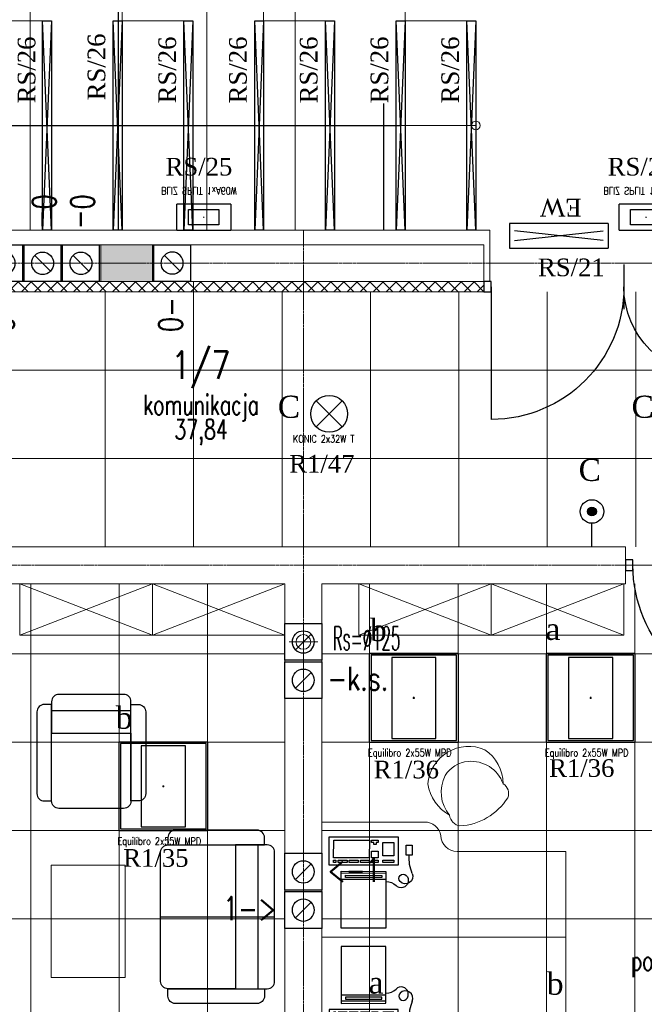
# Model space of a CAD drawing. Header units: centimetres. Extents: x 88729 to 133553, y -16225 to 14174.
# Tile 70 of 231: x 91596 to 92020, y -9076 to -8408. Entities that reach past the tile are written whole.
import ezdxf
from ezdxf.enums import TextEntityAlignment as Align

# ---------------------------------------------------------------- set-up
doc = ezdxf.new("R2010")
doc.units = ezdxf.units.CM
doc.linetypes.add('CENTER2', pattern=[1.125, 0.75, -0.125, 0.125, -0.125])
for name, color, linetype in [('0-BLOKI', 252, 'Continuous'), ('A-MEBLE', 252, 'Continuous'), ('A-OS', 252, 'CENTER2'), ('A-rdzenie zelbetowe', 252, 'Continuous'), ('A-SCIANY', 252, 'Continuous'), ('A-SUFITY', 252, 'Continuous'), ('A-WID', 252, 'Continuous'), ('B-IWE', 252, 'Continuous'), ('B-IWE-KAN', 252, 'Continuous'), ('E_Istn', 170, 'Continuous'), ('E_opisy siły', 5, 'Continuous'), ('E_oswietlenie-opis2', 1, 'Continuous'), ('E_PODKLAD', 7, 'Continuous'), ('E_siła', 5, 'Continuous'), ('klinkier', 252, 'Continuous'), ('mat', 252, 'Continuous'), ('R-MET-DRZ', 252, 'Continuous'), ('R-MET-IWE', 252, 'Continuous'), ('R-MET-POM-OPIS', 252, 'Continuous'), ('R-MET-POM-OPIS-NR', 252, 'Continuous'), ('R-MET-POM-OPIS-POM', 252, 'Continuous'), ('RLX_L_9242650+6100', 3, 'Continuous'), ('rz_wentylacja', 252, 'Continuous'), ('S-DRZ-', 252, 'Continuous'), ('S-DRZ-O', 252, 'Continuous'), ('S-DRZ-SKRZYD', 252, 'Continuous'), ('S-DRZ-WEGAR', 252, 'Continuous')]:
    doc.layers.add(name, color=color, linetype=linetype)
for name, color, linetype, lineweight in [('B-IWE-KS', 252, 'Continuous', 20), ('E_Istn_pozostaje', 132, 'Continuous', 25), ('rz_zelbet', 252, 'Continuous', 20)]:
    doc.layers.add(name, color=color, linetype=linetype, lineweight=lineweight)
doc.styles.add('MET_POM', font='simplex.shx')
doc.styles.add('MM_050', font='romans.shx', dxfattribs={"width": 0.8, "height": 16})
doc.styles.add('old', font='BOOKOS.TTF')
doc.styles.get("Standard").update_dxf_attribs({"font": 'txt.shx'})

# ---------------------------------------------------------------- blocks, each defined once
blk = doc.blocks.new('RLX__0058834')
at = {"ltscale": 0.1}
for p, q in [((30, 30), (-30, 30)), ((-30, -30), (-30, 30)), ((30, 30), (30, -30)), ((-0.6, 0), (0, 0)), ((0, -0.6), (0, 0.6)), ((0, 0), (0.6, 0)), ((-30, -30), (30, -30))]:
    blk.add_line(p, q, dxfattribs=at)
for points in [[(-29, -29), (29, -29), (29, 29), (-29, 29)], [(-15, -27.5), (15, -27.5), (15, 27.5), (-15, 27.5)]]:
    blk.add_lwpolyline(points, close=True, dxfattribs=at)
at = {"ltscale": 0.1, "insert": (-31.14, -34.7), "char_height": 5, "width": 78.549, "attachment_point": 1, "style": 'MM_050'}
blk.add_mtext('Equilibro 2x55W MPD', dxfattribs=at)
at = {"ltscale": 0.1, "flags": 9}
blk.add_attdef('RLXLUM', (0, 0), '', height=0.1, dxfattribs=at)
blk = doc.blocks.new('RLX__5842.P142.7_42W')
at = {"ltscale": 0.1}
for p, q in [((8.8, 18.35), (-8.8, 18.35)), ((-8.8, -18.35), (-8.8, 18.35)), ((8.8, 18.35), (8.8, -18.35)), ((-0.18, 0), (0, 0)), ((0, -0.18), (0, 0.18)), ((0, 0), (0.18, 0)), ((-8.8, -18.35), (8.8, -18.35))]:
    blk.add_line(p, q, dxfattribs=at)
blk.add_lwpolyline([(-5.24, -10.57), (5.24, -10.57), (5.24, 10.21), (-5.24, 10.21)], close=True, dxfattribs=at)
at = {"ltscale": 0.1, "insert": (15.36, -28.96), "char_height": 5, "width": 64.0609, "attachment_point": 1, "rotation": 90, "style": 'MM_050'}
blk.add_mtext('BLIZ SPLIT 1xA60W', dxfattribs=at)
at = {"ltscale": 0.1, "flags": 9}
blk.add_attdef('RLXLUM', (0, 0), '', height=0.1, dxfattribs=at)
blk = doc.blocks.new('E_łącznik bistabilny IP20')
at = {"linetype": 'Continuous', "ltscale": 0.5}
blk.add_hatch(color=256, dxfattribs=at).paths.add_polyline_path([(-3, 24, 1), (3, 24, 1)])
blk.add_line((0, 0), (0, 16), dxfattribs=at)
for radius in [8, 3]:
    blk.add_circle((0, 24), radius, dxfattribs=at)
at = {"linetype": 'Continuous', "ltscale": 0.5, "style": 'old', "flags": 4}
blk.add_attdef('OBWÓD', (5.88, 29.43), '', height=12, dxfattribs=at)
blk = doc.blocks.new('E_opis siły')
at = {"layer": 'E_siła', "linetype": 'Continuous', "ltscale": 0.5, "style": 'old', "flags": 4}
blk.add_attdef('OBWÓD', (0, 0), '', height=12, dxfattribs=at)
blk = doc.blocks.new('E_piktogramowa ex')
at = {"linetype": 'Continuous', "ltscale": 0.5}
for p, q in [((33.5, 8.43), (-33.5, 8.43)), ((-33.5, -8.23), (-33.5, 8.43)), ((33.5, -8.23), (33.5, 8.43)), ((30.11, 3.33), (-30.11, -3.33)), ((-30.11, 3.33), (30.11, -3.33)), ((-33.5, -8.23), (33.5, -8.23))]:
    blk.add_line(p, q, dxfattribs=at)
at = {"linetype": 'Continuous', "ltscale": 0.5, "style": 'old', "flags": 4}
for tag, p in [('ROZDZ.', (-79.2, -25.58)), ('AWARYJNA', (17.54, -24.96))]:
    blk.add_attdef(tag, p, '', height=12, dxfattribs=at)
blk = doc.blocks.new('E_listwa progowa LARS')
at = {"linetype": 'Continuous'}
for p, q in [((0, -142), (-6.06, 0)), ((0, 0), (-6.06, -142))]:
    blk.add_line(p, q, dxfattribs=at)
blk.add_lwpolyline([(-6.06, 0), (0, 0), (0, -142), (-6.06, -142)], close=True, dxfattribs=at)
at = {"linetype": 'Continuous', "ltscale": 0.5, "style": 'old', "flags": 4}
for tag, p in [('OBWÓD', (-10.6, -126.25)), ('ROZDZ.', (10.03, -145.05)), ('LP', (-10.39, -143.56))]:
    blk.add_attdef(tag, p, '', height=6, rotation=90, dxfattribs=at)
blk = doc.blocks.new('D90-L-DL')
at = {"layer": 'S-DRZ-'}
blk.add_arc((-45, 0), 90, 270, 0, dxfattribs=at)
at = {"layer": 'S-DRZ-O'}
blk.add_line((0, 15.12), (0, -15.12), dxfattribs=at)
at = {"layer": 'S-DRZ-SKRZYD'}
blk.add_line((-45, 0), (-45, -90), dxfattribs=at)
at = {"layer": 'S-DRZ-WEGAR'}
for points in [[(-50, -3.5), (-45, -3.5), (-45, 3.5), (-50, 3.5)], [(45, 3.5), (50, 3.5), (50, -3.5), (45, -3.5)]]:
    blk.add_lwpolyline(points, close=True, dxfattribs=at)
blk = doc.blocks.new('KANAP_1')
blk.add_line((-26.92, 71.19), (26.92, 71.19))
for points in [[(-26.92, 55.92), (-26.92, 77.38, -0.414214), (-21.92, 82.38), (21.92, 82.38, -0.414214), (26.92, 77.38), (26.92, 55.92)], [(-26.92, 75.48), (-31.92, 75.48, 0.414214), (-36.92, 70.48), (-36.92, 15, 0.414214), (-31.92, 10), (-26.92, 10)], [(26.92, 75.48), (31.92, 75.48, -0.414214), (36.92, 70.48), (36.92, 15, -0.414214), (31.92, 10), (26.92, 10)], [(26.92, 10), (26.92, 55.92), (-26.92, 55.92), (-26.92, 10, 0.414214), (-21.92, 5), (21.92, 5, 0.414214)]]:
    blk.add_lwpolyline(points, format="xyb", close=True)
blk = doc.blocks.new('KANAP_2')
for p, q in [((0, 5), (0, 82.38)), ((-48.83, 71.19), (48.83, 71.19))]:
    blk.add_line(p, q)
for points in [[(-48.83, 55.92), (-48.83, 77.38, -0.414214), (-43.83, 82.38), (43.83, 82.38, -0.414214), (48.83, 77.38), (48.83, 55.92)], [(-48.83, 75.48), (-53.83, 75.48, 0.414214), (-58.83, 70.48), (-58.83, 15, 0.414214), (-53.83, 10), (-48.83, 10)], [(48.83, 75.48), (53.83, 75.48, -0.414214), (58.83, 70.48), (58.83, 15, -0.414214), (53.83, 10), (48.83, 10)], [(48.83, 10), (48.83, 55.92), (-48.83, 55.92), (-48.83, 10, 0.414214), (-43.83, 5), (43.83, 5, 0.414214)]]:
    blk.add_lwpolyline(points, format="xyb", close=True)
blk = doc.blocks.new('kom')
at = {"layer": '0-BLOKI', "linetype": 'Continuous'}
for p, q in [((0, 0), (0, -35)), ((27.5, 0), (0, 0)), ((27.5, -35), (27.5, 0)), ((27.5, -30), (0, -30)), ((27.5, -33.75), (0, -33.75)), ((0, -35), (27.5, -35)), ((2.5, -31.25), (2.5, -32.5)), ((25, -31.25), (2.5, -31.25)), ((2.5, -32.5), (25, -32.5)), ((25, -32.5), (25, -31.25)), ((35, -38.75), (-7.5, -38.75)), ((-7.5, -38.75), (-7.5, -56.25)), ((-4.75005, -40.5), (-4.75005, -41.875)), ((-3.37495, -40.5), (-4.75005, -40.5)), ((-4.75005, -41.875), (-3.37495, -41.875)), ((-3.37495, -41.875), (-3.37495, -40.5)), ((-1.999975, -40.5), (-1.999975, -41.875)), ((3.50005, -40.5), (-1.999975, -40.5)), ((-1.999975, -41.875), (3.50005, -41.875)), ((3.50005, -41.875), (3.50005, -40.5)), ((4.875025, -40.5), (4.875025, -41.875)), ((10.37505, -40.5), (4.875025, -40.5)), ((4.875025, -41.875), (10.37505, -41.875)), ((10.37505, -41.875), (10.37505, -40.5)), ((11.750025, -40.5), (11.750025, -41.875)), ((17.25005, -40.5), (11.750025, -40.5)), ((11.750025, -41.875), (17.25005, -41.875)), ((17.25005, -41.875), (17.25005, -40.5)), ((18.625025, -40.5), (18.625025, -41.875)), ((22.74995, -40.5), (18.625025, -40.5)), ((18.625025, -41.875), (22.74995, -41.875)), ((22.74995, -41.875), (22.74995, -40.5)), ((25.500025, -40.5), (25.500025, -41.875)), ((32.375025, -40.5), (25.500025, -40.5)), ((25.500025, -41.875), (32.375025, -41.875)), ((32.375025, -41.875), (32.375025, -40.5)), ((35, -56.25), (35, -38.75)), ((17.25005, -43.25), (-4.75005, -43.25)), ((-4.75005, -43.25), (-4.75005, -54.25)), ((17.25005, -54.25), (17.25005, -43.25)), ((18.625025, -43.25), (18.625025, -47.375)), ((22.74995, -43.25), (18.625025, -43.25)), ((18.625025, -47.375), (22.74995, -47.375)), ((22.74995, -47.375), (22.74995, -43.25)), ((25.500025, -44.625), (25.500025, -52.875)), ((32.375025, -44.625), (25.500025, -44.625)), ((32.375025, -52.875), (32.375025, -44.625)), ((40, -45), (40, -51.25)), ((43.75, -45), (40, -45)), ((43.75, -51.25), (43.75, -45)), ((-4.75005, -54.25), (17.25005, -54.25)), ((18.625025, -52.875), (18.625025, -54.25)), ((20, -52.875), (18.625025, -52.875)), ((18.625025, -54.25), (22.74995, -54.25)), ((20, -51.5), (20, -52.875)), ((21.374975, -51.5), (20, -51.5)), ((21.374975, -52.875), (21.374975, -51.5)), ((22.74995, -52.875), (21.374975, -52.875)), ((22.74995, -54.25), (22.74995, -52.875)), ((25.500025, -52.875), (32.375025, -52.875)), ((40, -51.25), (43.75, -51.25)), ((-7.5, -56.25), (35, -56.25))]:
    blk.add_line(p, q, dxfattribs=at)
for centre, radius, start, end in [((27.810975, -20.465), 8.290617, 267.8504, 315.7529), ((36.91605, -29.334), 4.41988, 314.2465, 135.7529), ((38.149725, -30.60025), 2.65192, 135.7544, 314.2461), ((39.53415, -31.94875), 4.584495, 336.866, 135.754), ((65.9375, -43.22925), 24.127572, 156.8664, 184.209)]:
    blk.add_arc(centre, radius, start, end, dxfattribs=at)
blk = doc.blocks.new('A$C788011A3')
at = {"layer": 'S-DRZ-'}
for centre, radius, start, end in [((5, 15.12), 90, 360, 90), ((155, 15.12), 60.07, 90, 180)]:
    blk.add_arc(centre, radius, start, end, dxfattribs=at)
at = {"layer": 'S-DRZ-O'}
blk.add_line((94.93, 0), (94.93, 30.24), dxfattribs=at)
at = {"layer": 'S-DRZ-SKRZYD'}
for p, q in [((5, 15.12), (5, 105.12)), ((155, 15.12), (155, 75.19))]:
    blk.add_line(p, q, dxfattribs=at)
at = {"layer": 'S-DRZ-WEGAR'}
for points in [[(0, 18.62), (5, 18.62), (5, 11.62), (0, 11.62)], [(155, 18.62), (160, 18.62), (160, 11.62), (155, 11.62)]]:
    blk.add_lwpolyline(points, close=True, dxfattribs=at)
blk = doc.blocks.new('MPOM0239')
at = {"layer": 'R-MET-POM-OPIS', "style": 'MET_POM', "width": 0.7}
for tag, p in [('POS', (0, -0.225)), ('ARE', (0, -0.4898))]:
    blk.add_attdef(tag, text='', height=0.2, dxfattribs=at).set_placement(p, align=Align.CENTER)
at = {"layer": 'R-MET-POM-OPIS', "style": 'MET_POM', "width": 0.7, "flags": 1}
blk.add_attdef('UNI', (0.2464, -0.4898), '', height=0.2, dxfattribs=at)
at = {"layer": 'R-MET-POM-OPIS-NR', "style": 'MET_POM', "width": 0.8}
blk.add_attdef('NR', text='', height=0.2, dxfattribs=at).set_placement((-0.0028, 0.269), align=Align.CENTER)
at = {"layer": 'R-MET-POM-OPIS-POM', "style": 'MET_POM', "width": 0.7}
blk.add_attdef('POM', text='', height=0.2, dxfattribs=at).set_placement((0, 0.0223), align=Align.CENTER)
blk = doc.blocks.new('IWE0W')
at = {"layer": 'B-IWE-KAN'}
blk.add_lwpolyline([(0.854, 0.854, -1), (0.146, 0.146), (0.854, 0.854, 1), (0.146, 0.146)], format="xyb", dxfattribs=at)
blk = doc.blocks.new('IWE0W011')
at = {"layer": 'B-IWE'}
blk.add_lwpolyline([(0, 0), (25, 0), (25, 25), (0, 25), (0, 0)], dxfattribs=at)
at = {"xscale": 15, "yscale": 15, "zscale": 15}
blk.add_blockref('IWE0W', (5, 5), dxfattribs=at)
at = {"layer": 'R-MET-IWE', "width": 0.75}
blk.add_attdef('NR', text='', height=9.5, dxfattribs=at).set_placement((12.5, 37), align=Align.MIDDLE)
blk = doc.blocks.new('IWE-KS')
at = {"layer": 'B-IWE-KS'}
for p, q in [((0, -9.75), (0, 9.75)), ((9.75, 0), (-9.75, 0))]:
    blk.add_line(p, q, dxfattribs=at)
blk.add_circle((0, 0), 5, dxfattribs=at)
at = {"layer": 'R-MET-IWE', "oblique": -180, "text_generation_flag": 6, "width": 0.464286}
blk.add_attdef('NR', text='', height=14.07, rotation=180, dxfattribs=at).set_placement((19.95, -0.12), align=Align.MIDDLE)
blk = doc.blocks.new('A$Ce817dbbb')
at = {"layer": 'klinkier', "lineweight": 9, "ltscale": 0.1}
h = blk.add_hatch(dxfattribs=at)
h.set_pattern_fill('ANSI37', color=252, scale=50, style=0)
h.set_pattern_definition([(45, (-34168.379, 15027.049), (-4.4194174, 4.4194174), []), (135, (-34168.379, 15027.049), (-4.4194174, -4.4194174), [])])
h.paths.add_polyline_path([(386.6, -19058.02), (386.6, -19051.02), (-15.9, -19051.02), (-15.9, -19058.02)])
h.paths.add_polyline_path([(509.1, -19058.02), (509.1, -19051.02), (386.6, -19051.02), (386.6, -19058.02)])
at = {"layer": 'rz_zelbet', "lineweight": 9, "ltscale": 0.1}
h = blk.add_hatch(dxfattribs=at)
h.set_pattern_fill('ANSI33', color=252, scale=40, style=0)
h.set_pattern_definition([(45, (-34168.379, 15027.049), (-7.0710678, 7.0710678), []), (45, (-34161.308, 15027.049), (-7.0710678, 7.0710678), [5, -2.5])])
h.paths.add_polyline_path([(249.1, -19026.02), (284.1, -19026.02), (284.1, -19051.02), (249.1, -19051.02)])
h.paths.add_polyline_path([(669.1, -19026.02), (704.1, -19026.02), (704.1, -19051.02), (669.1, -19051.02)])
h.paths.add_polyline_path([(1089.1, -19026.02), (1124.1, -19026.02), (1124.1, -19051.02), (1089.1, -19051.02)])
h.paths.add_polyline_path([(1314.1, -19026.02), (1349.1, -19026.02), (1349.1, -19051.02), (1314.1, -19051.02)])
h.paths.add_polyline_path([(1509.1, -19026.02), (1544.1, -19026.02), (1544.1, -19051.02), (1509.1, -19051.02)])
at = {"layer": 'A-MEBLE', "color": 252, "lineweight": 9}
for p, q in [((194.1, -19256.02), (284.1, -19291.01)), ((194.1, -19291.01), (284.1, -19256.02)), ((284.1, -19256.02), (374.1, -19291.01)), ((284.1, -19291.01), (374.1, -19256.02)), ((424.1, -19256.02), (514.1, -19291.01)), ((424.1, -19291.01), (514.1, -19256.02)), ((514.1, -19256.02), (604.1, -19291.01)), ((514.1, -19291.01), (604.1, -19256.02))]:
    blk.add_line(p, q, dxfattribs=at)
for points in [[(194.1, -19291.01), (284.1, -19291.01), (284.1, -19256.02), (194.1, -19256.02)], [(284.1, -19291.01), (374.1, -19291.01), (374.1, -19256.02), (284.1, -19256.02)], [(424.1, -19291.01), (514.1, -19291.01), (514.1, -19256.02), (424.1, -19256.02)], [(514.1, -19291.01), (604.1, -19291.01), (604.1, -19256.02), (514.1, -19256.02)], [(265.73, -19446.97), (215.41, -19446.97), (215.41, -19523.24), (265.73, -19523.24)]]:
    blk.add_lwpolyline(points, close=True, dxfattribs=at)
blk.add_lwpolyline([(485.75, -19413.18, 0.331448), (492.77, -19420.45, 0.241566), (525.22, -19401.31, 0.385267), (522.08, -19391.78, 0.335057), (498.33, -19376.59, 0.243388), (482.73, -19386.27, 0.299128), (485.75, -19413.18, -0.225685), (470.97, -19391.87, -0.507488), (509.67, -19368.67, -0.245118), (522.08, -19391.78, -1.134803)], format="xyb", dxfattribs=at)
for points in [[(399.1, -19417.78), (399.1, -19496.02), (564.58, -19496.02), (564.58, -19437.72), (490.87, -19437.72, -0.402244), (479.82, -19427.04), (479.82, -19427.04, 0.360529), (468.87, -19417.78)], [(399.1, -19574.25), (399.1, -19496.02), (564.58, -19496.02), (564.58, -19554.32), (490.87, -19554.32, 0.402244), (479.82, -19565), (479.82, -19565, -0.360529), (468.87, -19574.25)]]:
    blk.add_lwpolyline(points, format="xyb", close=True, dxfattribs=at)
at = {"layer": 'A-OS', "color": 252, "lineweight": 9, "ltscale": 2}
for p, q in [((386.6, -20253.78), (386.6, -19016.02)), ((-2608.23, -19038.52), (3323.95, -19038.52)), ((-2608.23, -19243.52), (3323.95, -19243.52))]:
    blk.add_line(p, q, dxfattribs=at)
at = {"layer": 'A-rdzenie zelbetowe', "color": 252, "lineweight": 9, "ltscale": 0.1}
blk.add_lwpolyline([(249.1, -19026.02), (284.1, -19026.02), (284.1, -19051.02), (249.1, -19051.02)], close=True, dxfattribs=at)
at = {"layer": 'A-SCIANY', "color": 252, "lineweight": 9, "ltscale": 3}
for p, q in [((513.1, -19016.02), (513.1, -19051.02)), ((-15.9, -19058.02), (509.1, -19058.02)), ((605.1, -19231.02), (605.1, -19256.02)), ((-6.9, -19256.02), (374.1, -19256.02)), ((374.1, -19256.02), (374.1, -19891.02)), ((399.1, -19256.02), (399.1, -19274.02)), ((399.1, -19256.02), (399.1, -19891.02)), ((399.1, -19256.02), (417.1, -19256.02)), ((399.1, -19256.02), (605.1, -19256.02))]:
    blk.add_line(p, q, dxfattribs=at)
for points in [[(-129.9, -19011.02), (-3.9, -19011.02), (-3.9, -19016.02), (513.1, -19016.02)], [(-18.9, -19231.02), (605.1, -19231.02)]]:
    blk.add_lwpolyline(points, dxfattribs=at)
at = {"layer": 'A-SUFITY', "lineweight": 0, "ltscale": 0.1}
for p, q in [((201.1, -19016.02), (201.1, -17554.02)), ((321.1, -19016.02), (321.1, -18665.19)), ((381.1, -19016.02), (381.1, -18797.61)), ((312.1, -19051.02), (312.1, -19231.02)), ((252.1, -19058.02), (252.1, -19231.02)), ((372.1, -19058.02), (372.1, -19231.02)), ((432.1, -19058.02), (432.1, -19231.02)), ((492.1, -19058.02), (492.1, -19231.02)), ((552.1, -19058.02), (552.1, -19231.02)), ((612.1, -19058.02), (612.1, -19231.02)), ((1224.1, -19111.02), (-347.9, -19111.02)), ((1224.1, -19171.02), (-347.9, -19171.02)), ((201.6, -19256.02), (201.6, -19891.02)), ((261.6, -19256.02), (261.6, -19891.02)), ((321.6, -19256.02), (321.6, -19891.02)), ((431.52, -19256.02), (431.52, -19891.02)), ((491.52, -19256.02), (491.52, -19891.02)), ((551.52, -19256.02), (551.52, -19891.02)), ((611.52, -19256.02), (611.52, -19891.02)), ((374.1, -19303.52), (-90.9, -19303.52)), ((399.1, -19303.52), (823.93, -19303.52)), ((374.1, -19363.52), (-90.9, -19363.52)), ((399.1, -19363.52), (823.93, -19363.52)), ((374.1, -19423.52), (-90.9, -19423.52)), ((399.1, -19423.52), (823.93, -19423.52)), ((374.1, -19483.52), (-90.9, -19483.52)), ((399.1, -19483.52), (823.93, -19483.52))]:
    blk.add_line(p, q, dxfattribs=at)
at = {"layer": 'A-SUFITY', "ltscale": 0.1}
for p, q in [((261.1, -19016.02), (261.1, -17554.02)), ((441.1, -19016.02), (441.1, -18930.04)), ((-129.9, -18945.02), (452.28, -18945.02))]:
    blk.add_line(p, q, dxfattribs=at)
at = {"layer": 'A-WID', "color": 252, "lineweight": 9}
for p, q in [((263.6, -19016.02), (263.6, -17554.02)), ((359.6, -19016.02), (359.6, -17554.02)), ((455.6, -19016.02), (455.6, -18380.02)), ((455.6, -19016.02), (455.6, -18380.02)), ((215.6, -19016.02), (215.6, -18874.02)), ((311.6, -19016.02), (311.6, -18874.02)), ((407.6, -19016.02), (407.6, -18874.02)), ((503.6, -19016.02), (503.6, -18874.02)), ((503.6, -18945.02), (-24.4, -18945.02))]:
    blk.add_line(p, q, dxfattribs=at)
for points in [[(167.6, -18874.02), (215.6, -18874.02)], [(263.6, -18874.02), (311.6, -18874.02)], [(359.6, -18874.02), (407.6, -18874.02)], [(455.6, -18874.02), (503.6, -18874.02)]]:
    blk.add_lwpolyline(points, dxfattribs=at)
blk.add_circle((503.6, -18945.02), 3, dxfattribs=at)
at = {"layer": 'mat', "color": 252, "lineweight": 9}
for p, q in [((-3.9, -19026.02), (509.1, -19026.02)), ((509.1, -19051.02), (509.1, -19026.02)), ((-15.9, -19051.02), (509.1, -19051.02))]:
    blk.add_line(p, q, dxfattribs=at)
at = {"layer": 'A-MEBLE', "color": 252, "lineweight": 9, "xscale": -1}
blk.add_blockref('KANAP_1', (242.69, -19413.5), dxfattribs=at)
at = {"layer": 'A-MEBLE', "color": 252, "lineweight": 9, "xscale": -1, "rotation": 270}
blk.add_blockref('KANAP_2', (284.71, -19482.12), dxfattribs=at)
at = {"layer": 'A-MEBLE', "color": 252, "lineweight": 9, "yscale": 1.099999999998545, "zscale": 1.1}
for p, xscale, rotation in [((412.27, -19489.7), -1.099999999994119, 179.9066121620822), ((412.27, -19502.34), 1.099999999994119, 0.09338783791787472)]:
    blk.add_blockref('kom', p, dxfattribs=dict(at, xscale=xscale, rotation=rotation))
at = {"layer": 'R-MET-DRZ', "color": 252, "lineweight": 9, "xscale": -1, "rotation": 180}
blk.add_blockref('A$C788011A3', (509.1, -19039.4), dxfattribs=at)
at = {"layer": 'R-MET-DRZ', "color": 252, "lineweight": 9, "extrusion": (0, 0, -1), "xscale": 1.020000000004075, "yscale": 1.019999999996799, "zscale": -1.019999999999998}
blk.add_blockref('D90-L-DL', (-656.1, -19243.52), dxfattribs=at)
at = {"layer": 'R-MET-IWE', "color": 252, "lineweight": 9}
ref = blk.add_blockref('IWE-KS', (386.6, -19295.52), dxfattribs=dict(at, zscale=1.25))
ref.add_attrib('NR', 'Rs=%%c125', dxfattribs={"height": 16, "rotation": 180, "text_generation_flag": 6, "width": 0.464286}).set_placement((429.46, -19293.08), align=Align.MIDDLE)
at = {"layer": 'R-MET-POM-OPIS', "color": 252, "lineweight": 9}
ref = blk.add_blockref('MPOM0239', (317.15, -19142.83), dxfattribs=dict(at, xscale=67.20000000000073, yscale=67.20000000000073, zscale=67.20000000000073))
ref.add_attrib('NR', '1/7', dxfattribs={"layer": 'R-MET-POM-OPIS-NR', "height": 18.816, "style": 'MET_POM', "width": 0.8}).set_placement((316.96, -19117.04), align=Align.CENTER)
ref.add_attrib('ARE', '37,84', dxfattribs={"height": 13.44, "style": 'MET_POM', "width": 0.7}).set_placement((317.15, -19157.95), align=Align.CENTER)
ref.add_attrib('POM', 'komunikacja', dxfattribs={"layer": 'R-MET-POM-OPIS-POM', "height": 13.44, "style": 'MET_POM', "width": 0.7}).set_placement((317.15, -19141.33), align=Align.CENTER)
ref = blk.add_blockref('MPOM0239', (652.36, -19520.11), dxfattribs=dict(at, xscale=67.20000000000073, yscale=67.20000000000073, zscale=67.20000000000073))
ref.add_attrib('NR', '1/8', dxfattribs={"layer": 'R-MET-POM-OPIS-NR', "height": 18.816, "style": 'MET_POM', "width": 0.8}).set_placement((652.17, -19494.32), align=Align.CENTER)
ref.add_attrib('ARE', '26,91', dxfattribs={"height": 13.44, "style": 'MET_POM', "width": 0.7}).set_placement((652.36, -19535.23), align=Align.CENTER)
ref.add_attrib('POM', 'pokój biurowy', dxfattribs={"layer": 'R-MET-POM-OPIS-POM', "height": 13.44, "style": 'MET_POM', "width": 0.7}).set_placement((652.36, -19518.61), align=Align.CENTER)
at = {"layer": 'rz_wentylacja', "color": 252, "lineweight": 9}
ref = blk.add_blockref('IWE0W011', (222.1, -19051.02), dxfattribs=dict(at, xscale=-1))
ref.add_attrib('NR', '0-', (202.75, -18991.77), dxfattribs={"layer": 'R-MET-IWE', "height": 16, "rotation": 270, "width": 0.75})
ref = blk.add_blockref('IWE0W011', (248.1, -19051.02), dxfattribs=dict(at, xscale=-1))
ref.add_attrib('NR', '0-', (228.75, -18991.77), dxfattribs={"layer": 'R-MET-IWE', "height": 16, "rotation": 270, "width": 0.75})
ref = blk.add_blockref('IWE0W011', (171.1, -19026.02), dxfattribs=dict(at, xscale=-1, rotation=180))
ref.add_attrib('NR', '0-', (190.46, -19085.26), dxfattribs={"layer": 'R-MET-IWE', "height": 16, "rotation": 90, "width": 0.75})
ref = blk.add_blockref('IWE0W011', (285.1, -19026.02), dxfattribs=dict(at, xscale=-1, rotation=180))
ref.add_attrib('NR', '0-', (304.46, -19085.26), dxfattribs={"layer": 'R-MET-IWE', "height": 16, "rotation": 90, "width": 0.75})
at = {"layer": 'rz_wentylacja', "color": 252, "lineweight": 9, "xscale": -1, "rotation": 90}
blk.add_blockref('IWE0W011', (399.1, -19283.02), dxfattribs=at)
at = {"layer": 'rz_wentylacja', "color": 252, "lineweight": 9}
ref = blk.add_blockref('IWE0W011', (399.1, -19309.02), dxfattribs=dict(at, xscale=-1, rotation=90))
ref.add_attrib('NR', '-k.s.', (403.01, -19328.37), dxfattribs={"layer": 'R-MET-IWE', "height": 16, "width": 0.75})
ref = blk.add_blockref('IWE0W011', (399.1, -19439.02), dxfattribs=dict(at, xscale=-1, rotation=90))
ref.add_attrib('NR', '<-1', (403.01, -19458.37), dxfattribs={"layer": 'R-MET-IWE', "height": 16, "width": 0.75})
ref = blk.add_blockref('IWE0W011', (399.1, -19465.02), dxfattribs=dict(at, xscale=-1, rotation=90))
ref.add_attrib('NR', '1->', (332.13, -19484.37), dxfattribs={"layer": 'R-MET-IWE', "height": 16, "width": 0.75})
at = {"layer": 'R-MET-IWE', "color": 252, "lineweight": 9, "width": 0.75}
for tag, rotation, p in [('0-', 90, (-1139.05, -4143.61)), ('0-', 90, (-1113.05, -4143.61)), ('0-', 90, (-1087.05, -4143.61)), ('2-', 90, (-796.05, -4143.61)), ('2-', 90, (-505.05, -4143.61)), ('0-', 90, (-480.05, -4143.61)), ('0-', 90, (-456.05, -4143.61)), ('2-', 90, (-166.05, -4143.61)), ('2-', 90, (-625.66, -4833.61)), ('2-', 90, (-599.66, -4833.61)), ('2-', 90, (-573.66, -4833.61)), ('0-', 180, (-2169.64, -4848.47)), ('0-', 180, (-2169.64, -4873.47)), ('0-', 180, (-2169.64, -4899.47)), ('-2', 90, (-1661.47, -4961.65)), ('-2', 90, (-1636.47, -4961.65)), ('0-', 270, (-1489.78, -4968.06)), ('0-', 270, (-1464.78, -4968.06)), ('0-', 270, (-1439.78, -4968.06)), ('0-', 270, (-1364.78, -4968.06)), ('0-', 270, (-1339.78, -4968.06)), ('0-', 270, (-1314.78, -4968.06)), ('0-', 270, (328.22, -4968.06)), ('0-', 270, (354.22, -4968.06)), ('0-', 270, (1256.22, -4968.06)), ('0-', 270, (1282.22, -4968.06)), ('0-', 90, (-513.05, -5496.61)), ('0-', 90, (-487.05, -5496.61)), ('K.S.-', 90, (-487.05, -5766.11)), ('0-', 90, (-513.05, -5766.11)), ('1-', 90, (-539.05, -6114.61)), ('0-', 90, (-513.05, -6114.61)), ('0-', 90, (-487.05, -6114.61)), ('0-', 90, (301.95, -6545.61)), ('0-', 90, (327.95, -6545.61)), ('0-', 90, (353.95, -6545.61)), ('0-', 90, (416.11, -6545.61)), ('0-', 90, (1255.95, -6545.61)), ('0-', 90, (1281.95, -6545.61)), ('1-', 90, (2382.95, -6845.61)), ('1-', 90, (2408.95, -6845.61)), ('1-', 90, (2434.95, -6845.61)), ('1-', 90, (2827.95, -6845.61)), ('1-', 90, (2853.95, -6845.61)), ('1-', 90, (2879.95, -6845.61)), ('<-2', 90, (-910.64, -10482.41)), ('2->', 90, (-718.15, -10854.38)), ('2->', 90, (-692.15, -10854.38)), ('2->', 90, (-744.15, -10870.8)), ('-0', 90, (-186.09, -12450.12)), ('1-', 90, (2264.47, -12866.38)), ('1-', 90, (2290.47, -12866.38)), ('1-', 90, (2316.47, -12866.38)), ('1-', 90, (2709.47, -12866.38)), ('1-', 90, (2735.47, -12866.38)), ('1-', 90, (2761.47, -12866.38)), ('<-KL', 90, (-700.01, -16780.91)), ('-0', 90, (-179.94, -18957.53)), ('0->', 90, (-1257.53, -23179.05)), ('0->', 90, (-1231.53, -23179.05)), ('0->', 90, (-1205.53, -23179.05)), ('0->', 90, (-600.53, -23179.05)), ('0->', 90, (-574.53, -23179.05)), ('0->', 90, (-1692.53, -24074.05)), ('0->', 90, (-1666.53, -24074.05)), ('0->', 90, (-1640.53, -24074.05)), ('0->', 90, (-1486.53, -24074.05)), ('0->', 90, (-1460.53, -24074.05)), ('0->', 90, (-1434.53, -24074.05)), ('<-0', 90, (-499.82, -24383.56)), ('<-0', 90, (-298.11, -24383.56)), ('<-0', 180, (-587.12, -25088.86)), ('<-0', 270, (-496.63, -25202.68)), ('<-0', 180, (-1353.25, -25419.36)), ('<-0', 180, (-1187.25, -25444.1)), ('<-0', 90, (-179.61, -25454.22)), ('<-0', 90, (-69.59, -26375.36)), ('<-0', 90, (-43.59, -26375.36))]:
    blk.add_attdef(tag, text='', height=17, rotation=rotation, dxfattribs=at).set_placement(p, align=Align.MIDDLE)
for tag, p in [('2-', (1424.81, -4179.2)), ('2-', (1424.81, -4205.2)), ('K.S.-', (-76.89, -4264.2)), ('KL-', (-613.13, -4292.18)), ('1-', (-613.13, -4312.18)), ('1-', (-613.13, -4332.18)), ('K.S.-', (1414.13, -4333.66)), ('0-', (-70.19, -4341.2)), ('0-', (469.81, -4341.2)), ('1-', (-613.13, -4352.18)), ('0-', (-70.19, -4367.2)), ('1-', (469.81, -4367.2)), ('0-', (1424.81, -4361.2)), ('0-', (1099.81, -4368.2)), ('2-', (1424.81, -4387.2)), ('1-', (-70.19, -4393.2)), ('1-', (469.81, -4393.2)), ('1-', (1099.81, -4394.2)), ('2-', (1424.81, -4413.2)), ('2-', (-70.19, -4419.2)), ('2-', (1099.81, -4420.2)), ('K.S.-', (-76.89, -4445.2)), ('2-', (469.81, -4444.2)), ('2-', (1099.81, -4446.2)), ('2-', (469.81, -4470.2)), ('2-', (-825.19, -4496.2)), ('2-', (-825.19, -4522.2)), ('2-', (-70.19, -4574.2)), ('2-', (-70.19, -4600.2)), ('K.S.-', (1089.13, -4600.66)), ('2-', (1099.81, -4653.2)), ('2-', (-70.19, -4669.2)), ('2-', (1099.81, -4679.2)), ('-1', (1806.78, -4690.78)), ('1-', (-70.19, -4695.2)), ('2-', (1099.81, -4705.2)), ('K.S.-', (-73.2, -4721.2)), ('-1', (1806.78, -4716.3)), ('FR-', (-70.19, -4747.2)), ('-1', (1806.78, -4743.07)), ('0-', (-1066.19, -6382.7)), ('0-', (-1066.19, -6408.7)), ('2-', (1729.81, -6586.2)), ('2-', (1729.81, -6612.2)), ('2-', (1729.81, -6638.2)), ('2-', (1729.81, -6664.2)), ('K.S.-', (469.81, -6788.2)), ('1-', (-962.19, -6915.2)), ('1-', (-460.19, -6923.2)), ('1-', (469.81, -6923.2)), ('2-', (1729.81, -6923.2)), ('1-', (-460.19, -6949.2)), ('1-', (469.81, -6949.2)), ('2-', (1729.81, -6949.2)), ('K.S.-', (2901.81, -6960.2)), ('2-', (1729.81, -6975.2)), ('2-', (1729.81, -7001.2)), ('2-', (-460.19, -7026.2)), ('0-', (469.81, -7026.2)), ('2-', (-460.19, -7052.2)), ('0-', (469.81, -7052.2)), ('2-', (-460.19, -7078.2)), ('2-', (469.81, -7078.2)), ('1-', (2901.81, -7088.2)), ('2-', (469.81, -7104.2)), ('1-', (2901.81, -7114.2)), ('0-', (1729.81, -7131.2)), ('2-', (-460.19, -7141.2)), ('0-', (1729.81, -7157.2)), ('2-', (-460.19, -7167.2)), ('2-', (469.81, -7181.2)), ('2-', (1729.81, -7183.2)), ('0-', (-460.19, -7193.2)), ('2-', (469.81, -7207.2)), ('2-', (1729.81, -7209.2)), ('K.S.-', (-470.87, -7217.66)), ('2-', (469.81, -7233.2)), ('2-', (1729.81, -7235.2)), ('1-', (-460.19, -7245.2)), ('2-', (469.81, -7259.2)), ('2-', (1729.81, -7261.2)), ('2-', (1729.81, -7287.2)), ('2-', (-460.19, -7297.2)), ('2->', (-943.67, -10542.97)), ('-1', (1688.29, -10711.55)), ('-1', (1688.29, -10737.55)), ('-1', (1688.29, -10763.55)), ('<-2', (1685.55, -12605.39)), ('2->', (1611.33, -12636.47)), ('2->', (1611.33, -12658.97)), ('2->', (1590.77, -12684.97)), ('K.S.-', (2783.33, -12980.97)), ('2->', (-578.67, -13046.97)), ('2->', (-578.67, -13072.97)), ('<-2', (-476.88, -13105.94)), ('1-', (2783.33, -13108.97)), ('1-', (2783.33, -13134.97)), ('<-1', (-610.79, -16857.83)), ('<-1', (-610.79, -16877.83)), ('<-1', (1688.29, -17218.96)), ('<-1', (1688.29, -17244.96)), ('<-1', (1688.29, -17270.96)), ('<-1', (-478.91, -18553.43)), ('<-0', (-2287.98, -23879.57)), ('<-0', (-2287.98, -23905.57)), ('<-0', (-2287.98, -23931.57)), ('<-0', (-343.08, -24738.18)), ('<-0', (-478.91, -25059.68))]:
    blk.add_attdef(tag, text='', height=17, dxfattribs=at).set_placement(p, align=Align.MIDDLE)

msp = doc.modelspace()

# ---------------------------------------------------------------- linework, layer by layer
at = {"layer": 'E_Istn', "ltscale": 0.1}
for p, q in [((91797.14, -8684.21, 350), (91814.81, -8666.54, 350)), ((91797.14, -8666.54, 350), (91814.81, -8684.21, 350)), ((91805.73, -8675.37, 350), (91805.98, -8675.37, 350)), ((91805.98, -8675.62, 350), (91805.98, -8675.12, 350)), ((91805.98, -8675.37, 350), (91806.23, -8675.37, 350))]:
    msp.add_line(p, q, dxfattribs=at)
msp.add_circle((91805.98, -8675.37, 350), 12.5, dxfattribs=at)

# ---------------------------------------------------------------- block references
at = {"layer": 'E_Istn', "linetype": 'Continuous'}
ref = msp.add_blockref('E_piktogramowa ex', (91961.73, -8554.41), dxfattribs=dict(at, rotation=180))
ref.add_attrib('AWARYJNA', 'EW', (91977.22, -8529.45), dxfattribs={"layer": 'E_oswietlenie-opis2', "color": 0, "linetype": 'Continuous', "ltscale": 0.5, "height": 12, "rotation": 180, "style": 'old'})
at = {"layer": 'E_Istn'}
for p in [(91863.39, -8868.12, 350), (91983.39, -8868.12, 350), (91693.48, -8928.12, 350)]:
    msp.add_blockref('RLX__0058834', p, dxfattribs=at)
at = {"layer": 'E_Istn_pozostaje'}
for name, p in [('E_listwa progowa LARS', (91617.48, -8408.63)), ('E_listwa progowa LARS', (91665.48, -8408.63)), ('E_listwa progowa LARS', (91713.48, -8408.63)), ('E_listwa progowa LARS', (91761.48, -8408.63)), ('E_listwa progowa LARS', (91809.48, -8408.63)), ('E_listwa progowa LARS', (91857.48, -8408.63)), ('E_listwa progowa LARS', (91905.48, -8408.63)), ('E_łącznik bistabilny IP20', (91984.24, -8765.63))]:
    msp.add_blockref(name, p, dxfattribs=at)
at = {"layer": 'E_Istn_pozostaje', "xscale": -1, "rotation": 270}
for p in [(91720.98, -8541.83), (92020.98, -8541.83)]:
    msp.add_blockref('RLX__5842.P142.7_42W', p, dxfattribs=at)
at = {"layer": 'E_opisy siły', "linetype": 'Continuous'}
ref = msp.add_blockref('E_opis siły', (91654.05, -8402.17), dxfattribs=dict(at, xscale=-1, rotation=90))
ref.add_attrib('OBWÓD', 'RS/26', (91654.05, -8462.59), dxfattribs={"color": 3, "linetype": 'Continuous', "ltscale": 0.5, "height": 12, "rotation": 90, "style": 'old'})
ref = msp.add_blockref('E_opis siły', (91606.62, -8404.22), dxfattribs=dict(at, xscale=-1, rotation=90))
ref.add_attrib('OBWÓD', 'RS/26', (91606.62, -8464.64), dxfattribs={"color": 3, "linetype": 'Continuous', "ltscale": 0.5, "height": 12, "rotation": 90, "style": 'old'})
ref = msp.add_blockref('E_opis siły', (91702.05, -8404.22), dxfattribs=dict(at, xscale=-1, rotation=90))
ref.add_attrib('OBWÓD', 'RS/26', (91702.05, -8464.64), dxfattribs={"color": 3, "linetype": 'Continuous', "ltscale": 0.5, "height": 12, "rotation": 90, "style": 'old'})
ref = msp.add_blockref('E_opis siły', (91750.05, -8404.22), dxfattribs=dict(at, xscale=-1, rotation=90))
ref.add_attrib('OBWÓD', 'RS/26', (91750.05, -8464.64), dxfattribs={"color": 3, "linetype": 'Continuous', "ltscale": 0.5, "height": 12, "rotation": 90, "style": 'old'})
ref = msp.add_blockref('E_opis siły', (91798.05, -8404.22), dxfattribs=dict(at, xscale=-1, rotation=90))
ref.add_attrib('OBWÓD', 'RS/26', (91798.05, -8464.64), dxfattribs={"color": 3, "linetype": 'Continuous', "ltscale": 0.5, "height": 12, "rotation": 90, "style": 'old'})
ref = msp.add_blockref('E_opis siły', (91846.05, -8404.22), dxfattribs=dict(at, xscale=-1, rotation=90))
ref.add_attrib('OBWÓD', 'RS/26', (91846.05, -8464.64), dxfattribs={"color": 3, "linetype": 'Continuous', "ltscale": 0.5, "height": 12, "rotation": 90, "style": 'old'})
ref = msp.add_blockref('E_opis siły', (91894.05, -8404.22), dxfattribs=dict(at, xscale=-1, rotation=90))
ref.add_attrib('OBWÓD', 'RS/26', (91894.05, -8464.64), dxfattribs={"color": 3, "linetype": 'Continuous', "ltscale": 0.5, "height": 12, "rotation": 90, "style": 'old'})
ref = msp.add_blockref('E_opis siły', (91755.35, -8513.64, -1150), dxfattribs=dict(at, xscale=-1))
ref.add_attrib('OBWÓD', 'RS/25', (91694.93, -8513.64, -1150), dxfattribs={"color": 3, "linetype": 'Continuous', "ltscale": 0.5, "height": 12, "style": 'old'})
ref = msp.add_blockref('E_opis siły', (92055.35, -8513.64, -1150), dxfattribs=dict(at, xscale=-1))
ref.add_attrib('OBWÓD', 'RS/25', (91994.93, -8513.64, -1150), dxfattribs={"color": 3, "linetype": 'Continuous', "ltscale": 0.5, "height": 12, "style": 'old'})
ref = msp.add_blockref('E_opis siły', (92008, -8581.97), dxfattribs=dict(at, xscale=-1))
ref.add_attrib('OBWÓD', 'RS/21', (91947.58, -8581.97), dxfattribs={"color": 3, "linetype": 'Continuous', "ltscale": 0.5, "height": 12, "style": 'old'})
ref = msp.add_blockref('E_opis siły', (91839.28, -8715.26, -350), dxfattribs=dict(at, xscale=-1))
ref.add_attrib('OBWÓD', 'R1/47', (91778.86, -8715.26, -350), dxfattribs={"color": 3, "linetype": 'Continuous', "ltscale": 0.5, "height": 12, "style": 'old'})
ref = msp.add_blockref('E_opis siły', (91896.58, -8922.75, -250), dxfattribs=dict(at, xscale=-1))
ref.add_attrib('OBWÓD', 'R1/36', (91836.16, -8922.75, -250), dxfattribs={"color": 3, "linetype": 'Continuous', "ltscale": 0.5, "height": 12, "style": 'old'})
ref = msp.add_blockref('E_opis siły', (92015.58, -8921.75, -250), dxfattribs=dict(at, xscale=-1))
ref.add_attrib('OBWÓD', 'R1/36', (91955.16, -8921.75, -250), dxfattribs={"color": 3, "linetype": 'Continuous', "ltscale": 0.5, "height": 12, "style": 'old'})
ref = msp.add_blockref('E_opis siły', (91726.67, -8982.75, -250), dxfattribs=dict(at, xscale=-1))
ref.add_attrib('OBWÓD', 'R1/35', (91666.24, -8982.75, -250), dxfattribs={"color": 3, "linetype": 'Continuous', "ltscale": 0.5, "height": 12, "style": 'old'})
at = {"layer": 'E_PODKLAD'}
msp.add_blockref('A$Ce817dbbb', (91401.87, 10465.39), dxfattribs=at)

# ---------------------------------------------------------------- texts
at = {"layer": 'E_Istn', "style": 'old'}
for s, p in [('C', (91771.1, -8678.05, 350)), ('C', (92011.1, -8678.05, 350)), ('b', (91833.64, -8829.59)), ('a', (91952.71, -8828.81)), ('b', (91661.15, -8889.1, -350)), ('b', (91953.64, -9069.59)), ('a', (91832.71, -9068.81))]:
    msp.add_text(s, height=15, dxfattribs=at).set_placement(p)
at = {"layer": 'E_Istn', "ltscale": 0.1, "insert": (91781.39, -8689.84, 350), "char_height": 5, "width": 52.2979, "attachment_point": 1, "style": 'MM_050'}
msp.add_mtext('KONIC 2x32W T', dxfattribs=at)
at = {"layer": 'E_Istn_pozostaje', "style": 'old'}
msp.add_text('C', height=15, dxfattribs=at).set_placement((91975.21, -8720.89))
at = {"layer": 'RLX_L_9242650+6100', "ltscale": 0.1, "flags": 9}
msp.add_attdef('RLXLUM', (91805.98, -8675.37, 350), '', height=0.1, dxfattribs=at)

doc.saveas('drawing.dxf')
